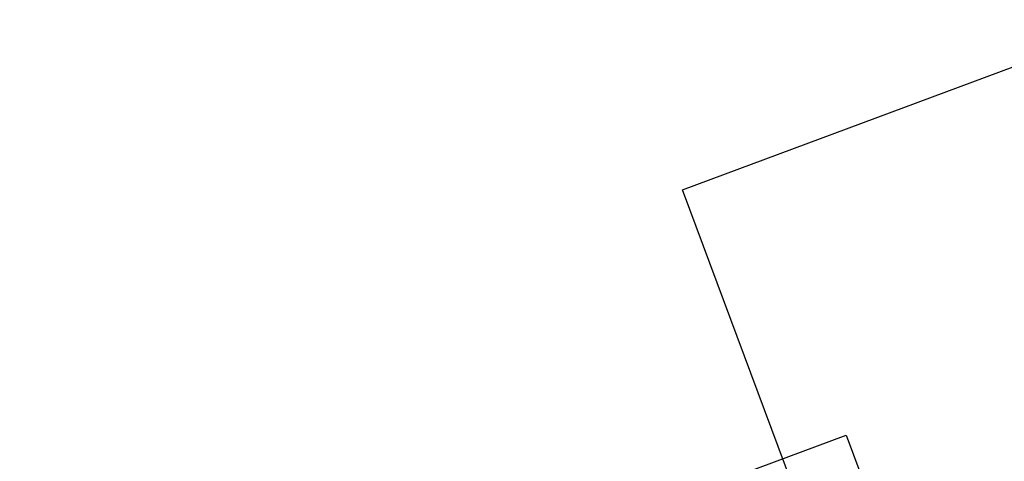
# Model space of a CAD drawing. Header units: metres. Extents: x 132493 to 135358, y 502695 to 503216.
# Tile 23 of 37: x 132761 to 132831, y 502950 to 502981. Entities that reach past the tile are written whole.
import ezdxf

# ---------------------------------------------------------------- set-up
doc = ezdxf.new("R2010")
doc.units = ezdxf.units.M
doc.layers.get('Defpoints').update_dxf_attribs({"color": 3})

msp = doc.modelspace()

# ---------------------------------------------------------------- linework, layer by layer
at = {"layer": 'Defpoints', "elevation": -7055.849716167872, "flags": 128}
for points in [[(132808.3211028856, 502968.9644726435), (132988.0592704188, 503035.9080699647), (133016.365452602, 502959.9082504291), (132836.6272850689, 502892.9646531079)], [(132859.0313564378, 502846.6053878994), (132679.2931960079, 502779.661793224), (132645.1458010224, 502871.3447987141), (132701.7776113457, 502892.4373532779), (132696.8511150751, 502905.6645990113), (132819.9574651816, 502951.5156391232)]]:
    msp.add_lwpolyline(points, close=True, dxfattribs=at)

doc.saveas('drawing.dxf')
